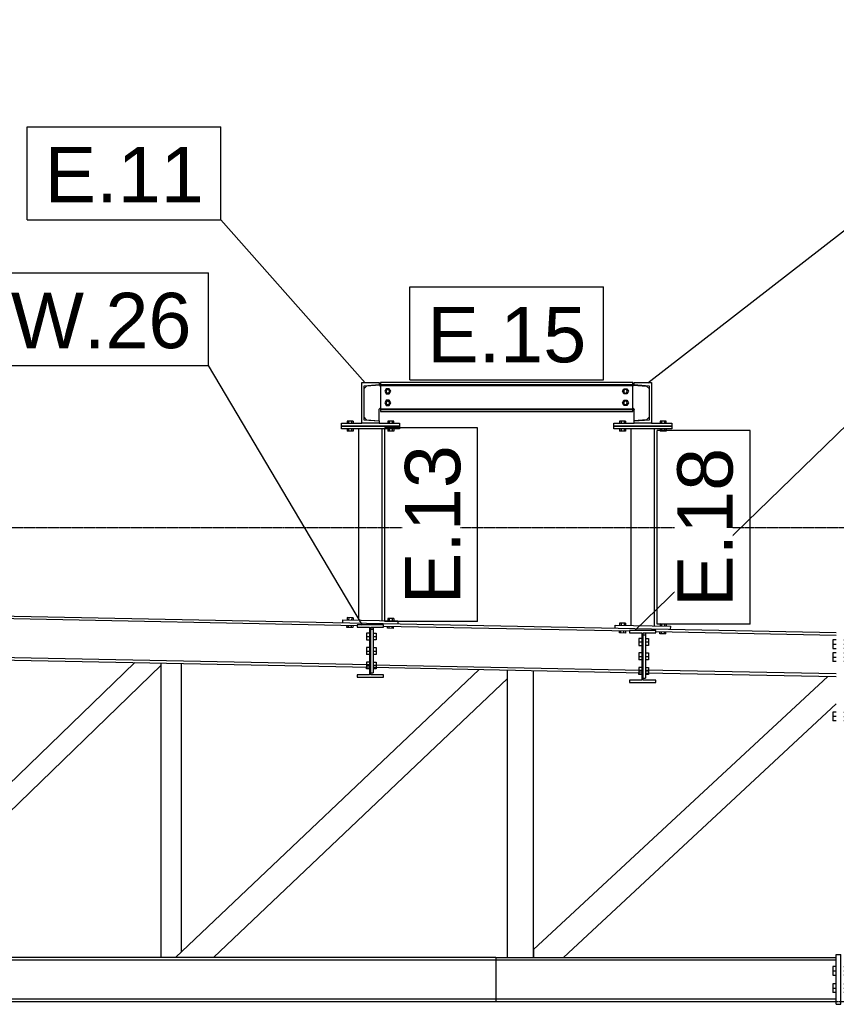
# Model space of a CAD drawing. Header units: millimetres. Extents: x 0 to 42000, y 0 to 29700.
# Tile 9 of 29: x 16689 to 19507, y 10907 to 14304. Entities that reach past the tile are written whole.
import ezdxf

# ---------------------------------------------------------------- set-up
doc = ezdxf.new("R2010")
doc.units = ezdxf.units.MM
doc.linetypes.add('DXK_LINE_DOT3', pattern=[5.9187, 2.979, -0.9799, 0.9799, -0.9799])
for name, color, linetype in [('TS_INNE_OBIEKTY', 7, 'Continuous'), ('TS_LINIE_WIDOCZNE', 7, 'Continuous'), ('TS_OPISY', 7, 'Continuous'), ('TS_OPISY_LINIE', 7, 'Continuous'), ('TS_OPISY_RAMKA', 7, 'Continuous'), ('TS_WYPELNIENIE', 7, 'Continuous')]:
    doc.layers.add(name, color=color, linetype=linetype)
doc.styles.add('Arial', font='ARIAL.TTF', dxfattribs={"height": 0.2})

# ---------------------------------------------------------------- blocks, each defined once
blk = doc.blocks.new('Part-293068075-1342 - 1320')
at = {"layer": 'TS_LINIE_WIDOCZNE', "color": 1, "linetype": 'Continuous'}
for p, q in [((6398.5, 11059.5), (18332.1, 11059.5)), ((18332.1, 11068.5), (6402.7, 11068.5)), ((18332.1, 11068.5), (18332.1, 10916.5)), ((6332.1, 10916.5), (18332.1, 10916.5)), ((6336.3, 10925.5), (18332.1, 10925.5))]:
    blk.add_line(p, q, dxfattribs=at)
blk = doc.blocks.new('Part-293068075-1722 - 1320')
at = {"layer": 'TS_LINIE_WIDOCZNE', "color": 1, "linetype": 'Continuous'}
for p, q in [((19507.2, 10906.5), (19507.2, 11078.5)), ((19507.2, 11078.5), (19523.2, 11078.5)), ((19523.2, 10906.5), (19523.2, 11078.5)), ((19507.2, 10906.5), (19523.2, 10906.5))]:
    blk.add_line(p, q, dxfattribs=at)
blk = doc.blocks.new('Bolt-293068075-1573 - 1320')
at = {"layer": 'TS_INNE_OBIEKTY', "color": 1, "linetype": 'Continuous'}
for p, q in [((18825.8, 12044.7), (18825.8, 12050.9)), ((18835.8, 12044.7), (18825.8, 12044.7)), ((18859.1, 12044.7), (18849.1, 12044.7)), ((18859.1, 12050.2), (18859.1, 12044.7))]:
    blk.add_line(p, q, dxfattribs=at)
blk = doc.blocks.new('Bolt-293068075-1577 - 1320')
at = {"layer": 'TS_INNE_OBIEKTY', "color": 1, "linetype": 'Continuous'}
for p, q in [((17886.2, 12063.5), (17886.2, 12069.7)), ((17896.2, 12063.5), (17886.2, 12063.5)), ((17919.5, 12063.5), (17909.5, 12063.5)), ((17919.5, 12069), (17919.5, 12063.5))]:
    blk.add_line(p, q, dxfattribs=at)
blk = doc.blocks.new('Part-293068075-1581 - 1320')
at = {"layer": 'TS_LINIE_WIDOCZNE', "color": 1, "linetype": 'Continuous'}
for p, q in [((18849.1, 12186.7), (18841.1, 12186.7)), ((18841.1, 12181.7), (18849.1, 12181.7)), ((18849.1, 12188.7), (18849.1, 12031.7)), ((18841.1, 12031.7), (18849.1, 12031.7))]:
    blk.add_line(p, q, dxfattribs=at)
blk = doc.blocks.new('Part-293068075-1402 - 1320')
at = {"layer": 'TS_LINIE_WIDOCZNE', "color": 1, "linetype": 'Continuous'}
for p, q in [((14802.4, 12283.5), (19507.2, 12189.3)), ((14802.4, 12283.5), (14802.4, 12267)), ((14802.4, 12274.5), (17853.4, 12213.4)), ((17944.4, 12211.6), (18793, 12194.6)), ((14802.4, 12167), (14802.4, 12131.5)), ((18884, 12192.7), (19507.2, 12180.3)), ((14802.4, 12140.5), (17896.2, 12078.5)), ((14802.4, 12131.5), (17896.2, 12069.5)), ((17909.5, 12078.2), (18835.8, 12059.7)), ((17909.5, 12069.2), (18835.8, 12050.7)), ((19507.2, 12046.2), (18849.1, 12059.4)), ((18849.1, 12050.4), (19507.2, 12037.2))]:
    blk.add_line(p, q, dxfattribs=at)
blk = doc.blocks.new('Part-293068075-1427 - 1320')
at = {"layer": 'TS_LINIE_WIDOCZNE', "color": 1, "linetype": 'Continuous'}
for p, q in [((17177.4, 11068.5), (17177.4, 12083.9)), ((17247.4, 11087.7), (17247.4, 12082.5))]:
    blk.add_line(p, q, dxfattribs=at)
blk = doc.blocks.new('Part-293068075-1430 - 1320')
at = {"layer": 'TS_LINIE_WIDOCZNE', "color": 1, "linetype": 'Continuous'}
for p, q in [((18372.4, 11068.5), (18372.4, 12060)), ((18462.4, 11068.5), (18462.4, 12058.2))]:
    blk.add_line(p, q, dxfattribs=at)
blk = doc.blocks.new('Bolt-293068075-1585 - 1320')
at = {"layer": 'TS_INNE_OBIEKTY', "color": 1, "linetype": 'Continuous'}
for p, q in [((17886.2, 12187.5), (17886.2, 12163.5)), ((17896.2, 12187.5), (17886.2, 12187.5)), ((17886.2, 12175.5), (17896.2, 12175.5)), ((17886.2, 12163.5), (17896.2, 12163.5)), ((17909.5, 12187.5), (17919.5, 12187.5)), ((17909.5, 12175.5), (17919.5, 12175.5)), ((17919.5, 12163.5), (17909.5, 12163.5)), ((17919.5, 12187.5), (17919.5, 12163.5)), ((17886.2, 12137.5), (17886.2, 12113.5)), ((17896.2, 12137.5), (17886.2, 12137.5)), ((17909.5, 12137.5), (17919.5, 12137.5)), ((17919.5, 12137.5), (17919.5, 12113.5)), ((17886.2, 12125.5), (17896.2, 12125.5)), ((17896.2, 12113.5), (17886.2, 12113.5)), ((17909.5, 12125.5), (17919.5, 12125.5)), ((17919.5, 12113.5), (17909.5, 12113.5)), ((17886.2, 12087.5), (17886.2, 12063.5)), ((17896.2, 12087.5), (17886.2, 12087.5)), ((17886.2, 12075.5), (17896.2, 12075.5)), ((17896.2, 12063.5), (17886.2, 12063.5)), ((17909.5, 12087.5), (17919.5, 12087.5)), ((17909.5, 12075.5), (17919.5, 12075.5)), ((17919.5, 12063.5), (17909.5, 12063.5)), ((17919.5, 12087.5), (17919.5, 12063.5))]:
    blk.add_line(p, q, dxfattribs=at)
blk = doc.blocks.new('Part-293068075-1455 - 1320')
at = {"layer": 'TS_LINIE_WIDOCZNE', "color": 1, "linetype": 'Continuous'}
for p, q in [((17086.2, 12085.7), (16042.4, 11075.1)), ((16136.2, 11068.5), (17177.4, 12076.6)), ((17177.4, 12076.6), (17177.4, 12083.9)), ((16042.4, 11075.1), (16042.4, 11068.5))]:
    blk.add_line(p, q, dxfattribs=at)
blk = doc.blocks.new('Part-293068075-1458 - 1320')
at = {"layer": 'TS_LINIE_WIDOCZNE', "color": 1, "linetype": 'Continuous'}
for p, q in [((17227.1, 11068.5), (18274.8, 12061.9)), ((18372.4, 12030.4), (18372.4, 12060)), ((17357.9, 11068.5), (18372.4, 12030.4))]:
    blk.add_line(p, q, dxfattribs=at)
blk = doc.blocks.new('Part-293068075-1461 - 1320')
at = {"layer": 'TS_LINIE_WIDOCZNE', "color": 1, "linetype": 'Continuous'}
for p, q in [((19477.5, 12037.8), (18462.4, 11095.7)), ((18565.4, 11068.5), (19507.2, 11942.7)), ((18462.4, 11095.7), (18462.4, 11068.5))]:
    blk.add_line(p, q, dxfattribs=at)
blk = doc.blocks.new('Part-293068075-1579 - 1320')
at = {"layer": 'TS_WYPELNIENIE', "linetype": 'Continuous'}
h = blk.add_hatch(dxfattribs=at)
h.set_pattern_fill('', color=256, scale=70, style=0, pattern_type=0)
h.set_pattern_definition([(45, (17853.35, 12215.5), (-157.15, 157.15), [])])
h.paths.add_polyline_path([(17944.4, 12215.5), (17853.4, 12215.5), (17853.4, 12207.5), (17896.2, 12207.5), (17896.2, 12043.5), (17853.4, 12043.5), (17853.4, 12035.5), (17944.4, 12035.5), (17944.4, 12043.5), (17901.5, 12043.5), (17901.5, 12207.5), (17944.4, 12207.5)])
at = {"layer": 'TS_INNE_OBIEKTY', "color": 1, "linetype": 'Continuous'}
for p, q in [((17944.4, 12215.5), (17853.4, 12215.5)), ((17853.4, 12215.5), (17853.4, 12207.5)), ((17853.4, 12207.5), (17896.2, 12207.5)), ((17896.2, 12207.5), (17896.2, 12043.5)), ((17901.5, 12043.5), (17901.5, 12207.5)), ((17901.5, 12207.5), (17944.4, 12207.5)), ((17944.4, 12207.5), (17944.4, 12215.5)), ((17896.2, 12043.5), (17853.4, 12043.5)), ((17853.4, 12043.5), (17853.4, 12035.5)), ((17853.4, 12035.5), (17944.4, 12035.5)), ((17944.4, 12043.5), (17901.5, 12043.5)), ((17944.4, 12035.5), (17944.4, 12043.5))]:
    blk.add_line(p, q, dxfattribs=at)
blk = doc.blocks.new('Part-293068075-1463 - 1320')
at = {"layer": 'TS_LINIE_WIDOCZNE', "color": 1, "linetype": 'Continuous'}
for p, q in [((18332.1, 11068.5), (18332.1, 10916.5)), ((18332.1, 11068.5), (19507.2, 11068.5)), ((18332.1, 11059.5), (19507.2, 11059.5)), ((18332.1, 10925.5), (19507.2, 10925.5)), ((18332.1, 10916.5), (19507.2, 10916.5))]:
    blk.add_line(p, q, dxfattribs=at)
blk = doc.blocks.new('Bolt-293068075-2050 - 1320')
at = {"layer": 'TS_INNE_OBIEKTY', "color": 1, "linetype": 'Continuous'}
for p, q in [((18759.3, 12221.7), (18759.2, 12214.2)), ((18780.1, 12221.3), (18759.3, 12221.7)), ((18764.5, 12221.6), (18764.4, 12214.1)), ((18774.9, 12221.4), (18774.8, 12213.9)), ((18780.1, 12221.3), (18779.9, 12213.8)), ((18899.3, 12218.9), (18899.1, 12211.4)), ((18920.1, 12218.5), (18899.3, 12218.9)), ((18904.5, 12218.8), (18904.3, 12211.3)), ((18914.9, 12218.6), (18914.7, 12211.1)), ((18920.1, 12218.5), (18919.9, 12211)), ((18758.6, 12187.8), (18758.8, 12195.2)), ((18779.4, 12187.3), (18758.6, 12187.8)), ((18763.8, 12187.6), (18764, 12195.1)), ((18774.2, 12187.4), (18774.4, 12194.9)), ((18779.6, 12194.8), (18779.4, 12187.3)), ((18898.6, 12184.9), (18898.8, 12192.4)), ((18919.4, 12184.5), (18898.6, 12184.9)), ((18903.8, 12184.8), (18904, 12192.3)), ((18914.2, 12184.6), (18914.3, 12192.1)), ((18919.4, 12184.5), (18919.5, 12192))]:
    blk.add_line(p, q, dxfattribs=at)
blk = doc.blocks.new('Part-293068075-1578 - 1320')
at = {"layer": 'TS_WYPELNIENIE', "linetype": 'Continuous'}
h = blk.add_hatch(dxfattribs=at)
h.set_pattern_fill('', color=256, scale=70, style=0, pattern_type=0)
h.set_pattern_definition([(45, (18792.97, 12196.7), (-157.15, 157.15), [])])
h.paths.add_polyline_path([(18884, 12196.7), (18793, 12196.7), (18793, 12188.7), (18835.8, 12188.7), (18835.8, 12024.7), (18793, 12024.7), (18793, 12016.7), (18884, 12016.7), (18884, 12024.7), (18841.1, 12024.7), (18841.1, 12188.7), (18884, 12188.7)])
at = {"layer": 'TS_INNE_OBIEKTY', "color": 1, "linetype": 'Continuous'}
for p, q in [((18884, 12196.7), (18793, 12196.7)), ((18793, 12196.7), (18793, 12188.7)), ((18884, 12188.7), (18884, 12196.7)), ((18793, 12188.7), (18835.8, 12188.7)), ((18835.8, 12188.7), (18835.8, 12024.7)), ((18841.1, 12024.7), (18841.1, 12188.7)), ((18841.1, 12188.7), (18884, 12188.7)), ((18835.8, 12024.7), (18793, 12024.7)), ((18793, 12024.7), (18793, 12016.7)), ((18793, 12016.7), (18884, 12016.7)), ((18884, 12024.7), (18841.1, 12024.7)), ((18884, 12016.7), (18884, 12024.7))]:
    blk.add_line(p, q, dxfattribs=at)
blk = doc.blocks.new('Bolt-293068075-1582 - 1320')
at = {"layer": 'TS_INNE_OBIEKTY', "color": 1, "linetype": 'Continuous'}
for p, q in [((18825.8, 12168.7), (18825.8, 12144.7)), ((18835.8, 12168.7), (18825.8, 12168.7)), ((18849.1, 12168.7), (18859.1, 12168.7)), ((18859.1, 12168.7), (18859.1, 12144.7)), ((18825.8, 12156.7), (18835.8, 12156.7)), ((18825.8, 12144.7), (18835.8, 12144.7)), ((18849.1, 12156.7), (18859.1, 12156.7)), ((18859.1, 12144.7), (18849.1, 12144.7)), ((18825.8, 12118.7), (18825.8, 12094.7)), ((18835.8, 12118.7), (18825.8, 12118.7)), ((18825.8, 12106.7), (18835.8, 12106.7)), ((18835.8, 12094.7), (18825.8, 12094.7)), ((18849.1, 12118.7), (18859.1, 12118.7)), ((18849.1, 12106.7), (18859.1, 12106.7)), ((18859.1, 12094.7), (18849.1, 12094.7)), ((18859.1, 12118.7), (18859.1, 12094.7)), ((18825.8, 12068.7), (18825.8, 12044.7)), ((18835.8, 12068.7), (18825.8, 12068.7)), ((18849.1, 12068.7), (18859.1, 12068.7)), ((18859.1, 12068.7), (18859.1, 12044.7)), ((18825.8, 12056.7), (18835.8, 12056.7)), ((18835.8, 12044.7), (18825.8, 12044.7)), ((18849.1, 12056.7), (18859.1, 12056.7)), ((18859.1, 12044.7), (18849.1, 12044.7))]:
    blk.add_line(p, q, dxfattribs=at)
blk = doc.blocks.new('Part-293068075-1584 - 1320')
at = {"layer": 'TS_LINIE_WIDOCZNE', "color": 1, "linetype": 'Continuous'}
for p, q in [((17909.5, 12205.5), (17901.5, 12205.5)), ((17901.5, 12200.5), (17909.5, 12200.5)), ((17909.5, 12207.5), (17909.5, 12050.5)), ((17901.5, 12050.5), (17909.5, 12050.5))]:
    blk.add_line(p, q, dxfattribs=at)
blk = doc.blocks.new('Bolt-293068075-1698 - 1320')
at = {"layer": 'TS_INNE_OBIEKTY', "color": 1, "linetype": 'Continuous'}
for p, q in [((19494.7, 12164.3), (19494.7, 12134.3)), ((19507.2, 12164.3), (19494.7, 12164.3)), ((19532.7, 12164.3), (19545.2, 12164.3)), ((19545.2, 12164.3), (19545.2, 12134.3)), ((19494.7, 12149.3), (19507.2, 12149.3)), ((19494.7, 12134.3), (19507.2, 12134.3)), ((19532.7, 12149.3), (19545.2, 12149.3)), ((19545.2, 12134.3), (19532.7, 12134.3)), ((19494.7, 12119.3), (19494.7, 12089.3)), ((19507.2, 12119.3), (19494.7, 12119.3)), ((19494.7, 12104.3), (19507.2, 12104.3)), ((19532.7, 12119.3), (19545.2, 12119.3)), ((19532.7, 12104.3), (19545.2, 12104.3)), ((19545.2, 12119.3), (19545.2, 12089.3)), ((19507.2, 12089.3), (19494.7, 12089.3)), ((19545.2, 12089.3), (19532.7, 12089.3)), ((19494.7, 11914.3), (19494.7, 11884.3)), ((19507.2, 11914.3), (19494.7, 11914.3)), ((19507.2, 11899.3), (19494.7, 11899.3)), ((19532.7, 11914.3), (19545.2, 11914.3)), ((19532.7, 11899.3), (19545.2, 11899.3)), ((19545.2, 11914.3), (19545.2, 11884.3)), ((19507.2, 11884.3), (19494.7, 11884.3)), ((19545.2, 11884.3), (19532.7, 11884.3))]:
    blk.add_line(p, q, dxfattribs=at)
blk = doc.blocks.new('GridLine-293068075-2311 - 1320')
at = {"layer": 'TS_INNE_OBIEKTY', "color": 4, "linetype": 'DXK_LINE_DOT3'}
blk.add_line((2766.4, 10916.5), (28590.7, 10916.5), dxfattribs=at)
blk = doc.blocks.new('Bolt-293068075-1725 - 1320')
at = {"layer": 'TS_INNE_OBIEKTY', "color": 1, "linetype": 'Continuous'}
for p, q in [((19494.7, 11037.5), (19494.7, 11007.5)), ((19507.2, 11037.5), (19494.7, 11037.5)), ((19494.7, 11022.5), (19507.2, 11022.5)), ((19494.7, 11007.5), (19507.2, 11007.5)), ((19532.7, 11037.5), (19545.2, 11037.5)), ((19532.7, 11022.5), (19545.2, 11022.5)), ((19545.2, 11007.5), (19532.7, 11007.5)), ((19545.2, 11037.5), (19545.2, 11007.5)), ((19494.7, 10977.5), (19494.7, 10947.5)), ((19507.2, 10977.5), (19494.7, 10977.5)), ((19532.7, 10977.5), (19545.2, 10977.5)), ((19545.2, 10977.5), (19545.2, 10947.5)), ((19494.7, 10962.5), (19507.2, 10962.5)), ((19507.2, 10947.5), (19494.7, 10947.5)), ((19532.7, 10962.5), (19545.2, 10962.5)), ((19545.2, 10947.5), (19532.7, 10947.5))]:
    blk.add_line(p, q, dxfattribs=at)
blk = doc.blocks.new('Part-293068075-2001 - 1320')
at = {"layer": 'TS_WYPELNIENIE', "linetype": 'Continuous'}
h = blk.add_hatch(dxfattribs=at)
h.set_pattern_fill('', color=256, scale=70, style=0, pattern_type=0)
h.set_pattern_definition([(45, (17869.54, 13051.52), (-157.15, 157.15), [])])
h.paths.add_polyline_path([(17929.5, 13051.5), (17869.5, 13051.5), (17869.5, 12911.5), (17929.5, 12911.5), (17929.5, 12919.1), (17876.5, 12923.4), (17876.5, 13039.7), (17929.5, 13043.9)])
at = {"layer": 'TS_INNE_OBIEKTY', "color": 1, "linetype": 'Continuous'}
for p, q in [((17869.5, 13051.5), (17929.5, 13051.5)), ((17869.5, 12911.5), (17869.5, 13051.5)), ((17929.5, 13051.5), (17929.5, 13043.9)), ((17929.5, 13043.9), (17876.5, 13039.7)), ((17876.5, 13039.7), (17876.5, 12923.4)), ((17929.5, 12911.5), (17869.5, 12911.5)), ((17876.5, 12923.4), (17929.5, 12919.1)), ((17929.5, 12919.1), (17929.5, 12911.5))]:
    blk.add_line(p, q, dxfattribs=at)
blk = doc.blocks.new('Part-293068075-2002 - 1320')
at = {"layer": 'TS_WYPELNIENIE', "linetype": 'Continuous'}
h = blk.add_hatch(dxfattribs=at)
h.set_pattern_fill('', color=256, scale=70, style=0, pattern_type=0)
h.set_pattern_definition([(45, (18809.54, 13051.52), (-157.15, 157.15), [])])
h.paths.add_polyline_path([(18869.5, 13051.5), (18809.5, 13051.5), (18809.5, 13043.9), (18862.5, 13039.7), (18862.5, 12923.4), (18809.5, 12919.1), (18809.5, 12911.5), (18869.5, 12911.5)])
at = {"layer": 'TS_INNE_OBIEKTY', "color": 1, "linetype": 'Continuous'}
for p, q in [((18809.5, 13051.5), (18869.5, 13051.5)), ((18809.5, 13043.9), (18809.5, 13051.5)), ((18869.5, 13051.5), (18869.5, 12911.5)), ((18862.5, 13039.7), (18809.5, 13043.9)), ((18862.5, 12923.4), (18862.5, 13039.7)), ((18809.5, 12919.1), (18862.5, 12923.4)), ((18809.5, 12911.5), (18809.5, 12919.1)), ((18869.5, 12911.5), (18809.5, 12911.5))]:
    blk.add_line(p, q, dxfattribs=at)
blk = doc.blocks.new('Part-293068075-2003 - 1320')
at = {"layer": 'TS_LINIE_WIDOCZNE', "color": 1, "linetype": 'Continuous'}
for p, q in [((18804.5, 13051.5), (17934.5, 13051.5)), ((17934.5, 13051.5), (17934.5, 12951.5)), ((18804.5, 12951.5), (18804.5, 13051.5)), ((17934.5, 13045), (18804.5, 13045)), ((17934.5, 13041.5), (18804.5, 13041.5)), ((17934.5, 12961.5), (18804.5, 12961.5)), ((18804.5, 12958), (17934.5, 12958)), ((17934.5, 12951.5), (18804.5, 12951.5))]:
    blk.add_line(p, q, dxfattribs=at)
blk = doc.blocks.new('Part-293068075-2004 - 1320')
at = {"layer": 'TS_LINIE_WIDOCZNE', "color": 1, "linetype": 'Continuous'}
for p, q in [((17859.5, 12232.3), (17859.5, 12891.5)), ((17939.5, 12230.7), (17939.5, 12891.5))]:
    blk.add_line(p, q, dxfattribs=at)
blk = doc.blocks.new('Part-293068075-2005 - 1320')
at = {"layer": 'TS_LINIE_WIDOCZNE', "color": 1, "linetype": 'Continuous'}
for p, q in [((18799.5, 12213.4), (18799.5, 12891.5)), ((18879.5, 12211.8), (18879.5, 12891.5))]:
    blk.add_line(p, q, dxfattribs=at)
blk = doc.blocks.new('Part-293068075-2028 - 1320')
at = {"layer": 'TS_LINIE_WIDOCZNE', "color": 1, "linetype": 'Continuous'}
for p, q in [((17886.5, 13039.5), (17876.5, 13029.5)), ((17931.5, 13042.7), (17886.5, 13039.5)), ((17934.5, 13039.5), (17931.5, 13042.7)), ((17929.5, 12958.5), (17929.8, 12960.1)), ((17929.5, 12920.1), (17929.5, 12958.5)), ((17929.8, 12960.1), (17930.5, 12961.5)), ((17930.5, 12961.5), (17931.6, 12962.6)), ((17931.6, 12962.6), (17933, 12963.3)), ((17933, 12963.3), (17934.5, 12963.5)), ((17876.5, 12933.6), (17886.5, 12923.6)), ((17886.5, 12923.6), (17929.5, 12920.1))]:
    blk.add_line(p, q, dxfattribs=at)
blk = doc.blocks.new('Bolt-293068075-2029 - 1320')
at = {"layer": 'TS_INNE_OBIEKTY', "color": 1, "linetype": 'Continuous'}
for p, q in [((17954.3, 13030.5), (17949.2, 13021.5)), ((17949.2, 13021.5), (17954.3, 13012.5)), ((17964.7, 13030.5), (17954.3, 13030.5)), ((17954.3, 13012.5), (17964.7, 13012.5)), ((17969.9, 13021.5), (17964.7, 13030.5)), ((17964.7, 13012.5), (17969.9, 13021.5)), ((17954.3, 12990.5), (17949.2, 12981.5)), ((17949.2, 12981.5), (17954.3, 12972.5)), ((17964.7, 12990.5), (17954.3, 12990.5)), ((17969.9, 12981.5), (17964.7, 12990.5)), ((17964.7, 12972.5), (17969.9, 12981.5)), ((17954.3, 12972.5), (17964.7, 12972.5))]:
    blk.add_line(p, q, dxfattribs=at)
for centre, radius, start, end in [((17959.5, 13021.5), 7, 108, 288), ((17959.5, 13021.5), 6, 0, 180), ((17959.5, 13021.5), 6, 180, 0), ((17959.5, 13021.5), 7, 288, 108), ((17959.5, 12981.5), 7, 108, 288), ((17959.5, 12981.5), 6, 0, 180), ((17959.5, 12981.5), 6, 180, 0), ((17959.5, 12981.5), 7, 288, 108)]:
    blk.add_arc(centre, radius, start, end, dxfattribs=at)
blk = doc.blocks.new('Part-293068075-2031 - 1320')
at = {"layer": 'TS_LINIE_WIDOCZNE', "color": 1, "linetype": 'Continuous'}
for p, q in [((17799.5, 12901.5), (17799.5, 12911.5)), ((17799.5, 12911.5), (17869.5, 12911.5)), ((17929.5, 12911.5), (17999.5, 12911.5)), ((17999.5, 12911.5), (17999.5, 12901.5)), ((17999.5, 12901.5), (17799.5, 12901.5))]:
    blk.add_line(p, q, dxfattribs=at)
blk = doc.blocks.new('Part-293068075-2032 - 1320')
at = {"layer": 'TS_LINIE_WIDOCZNE', "color": 1, "linetype": 'Continuous'}
for p, q in [((17799.5, 12891.5), (17799.5, 12901.5)), ((17799.5, 12901.5), (17999.5, 12901.5)), ((17999.5, 12891.5), (17799.5, 12891.5)), ((17999.5, 12901.5), (17999.5, 12891.5))]:
    blk.add_line(p, q, dxfattribs=at)
blk = doc.blocks.new('Bolt-293068075-2033 - 1320')
at = {"layer": 'TS_INNE_OBIEKTY', "color": 1, "linetype": 'Continuous'}
for p, q in [((17839.9, 12919), (17819.1, 12919)), ((17819.1, 12919), (17819.1, 12911.5)), ((17824.3, 12919), (17824.3, 12911.5)), ((17834.7, 12919), (17834.7, 12911.5)), ((17839.9, 12919), (17839.9, 12911.5)), ((17979.9, 12919), (17959.1, 12919)), ((17959.1, 12919), (17959.1, 12911.5)), ((17964.3, 12919), (17964.3, 12911.5)), ((17974.7, 12919), (17974.7, 12911.5)), ((17979.9, 12911.5), (17979.9, 12919)), ((17819.1, 12891.5), (17819.1, 12884)), ((17839.9, 12884), (17819.1, 12884)), ((17824.3, 12891.5), (17824.3, 12884)), ((17834.7, 12891.5), (17834.7, 12884)), ((17839.9, 12891.5), (17839.9, 12884)), ((17959.1, 12891.5), (17959.1, 12884)), ((17979.9, 12884), (17959.1, 12884)), ((17964.3, 12891.5), (17964.3, 12884)), ((17974.7, 12891.5), (17974.7, 12884)), ((17979.9, 12891.5), (17979.9, 12884))]:
    blk.add_line(p, q, dxfattribs=at)
blk = doc.blocks.new('Part-293068075-2035 - 1320')
at = {"layer": 'TS_LINIE_WIDOCZNE', "color": 1, "linetype": 'Continuous'}
for p, q in [((18804.5, 13039.5), (18807.6, 13042.7)), ((18807.6, 13042.7), (18852.5, 13039.5)), ((18852.5, 13039.5), (18862.5, 13029.5)), ((18804.5, 12963.5), (18806.1, 12963.3)), ((18806.1, 12963.3), (18807.5, 12962.6)), ((18807.5, 12962.6), (18808.6, 12961.5)), ((18808.6, 12961.5), (18809.3, 12960.1)), ((18809.3, 12960.1), (18809.5, 12958.5)), ((18809.5, 12920.1), (18809.5, 12958.5)), ((18852.5, 12923.6), (18809.5, 12920.1)), ((18862.5, 12933.6), (18852.5, 12923.6))]:
    blk.add_line(p, q, dxfattribs=at)
blk = doc.blocks.new('Bolt-293068075-2036 - 1320')
at = {"layer": 'TS_INNE_OBIEKTY', "color": 1, "linetype": 'Continuous'}
for p, q in [((18769.2, 13021.5), (18774.3, 13030.5)), ((18774.3, 13012.5), (18769.2, 13021.5)), ((18774.3, 13030.5), (18784.7, 13030.5)), ((18784.7, 13012.5), (18774.3, 13012.5)), ((18784.7, 13030.5), (18789.9, 13021.5)), ((18789.9, 13021.5), (18784.7, 13012.5)), ((18769.2, 12981.5), (18774.3, 12990.5)), ((18774.3, 12972.5), (18769.2, 12981.5)), ((18774.3, 12990.5), (18784.7, 12990.5)), ((18784.7, 12990.5), (18789.9, 12981.5)), ((18789.9, 12981.5), (18784.7, 12972.5)), ((18784.7, 12972.5), (18774.3, 12972.5))]:
    blk.add_line(p, q, dxfattribs=at)
for centre, radius, start, end in [((18779.5, 13021.5), 7, 90, 270), ((18779.5, 13021.5), 6, 30, 210), ((18779.5, 13021.5), 6, 210, 30), ((18779.5, 13021.5), 7, 270, 90), ((18779.5, 12981.5), 7, 90, 270), ((18779.5, 12981.5), 6, 30, 210), ((18779.5, 12981.5), 6, 210, 30), ((18779.5, 12981.5), 7, 270, 90)]:
    blk.add_arc(centre, radius, start, end, dxfattribs=at)
blk = doc.blocks.new('Part-293068075-2038 - 1320')
at = {"layer": 'TS_LINIE_WIDOCZNE', "color": 1, "linetype": 'Continuous'}
for p, q in [((18739.5, 12901.5), (18739.5, 12911.5)), ((18739.5, 12911.5), (18809.5, 12911.5)), ((18869.5, 12911.5), (18939.5, 12911.5)), ((18939.5, 12911.5), (18939.5, 12901.5)), ((18939.5, 12901.5), (18739.5, 12901.5))]:
    blk.add_line(p, q, dxfattribs=at)
blk = doc.blocks.new('Part-293068075-2039 - 1320')
at = {"layer": 'TS_LINIE_WIDOCZNE', "color": 1, "linetype": 'Continuous'}
for p, q in [((18739.5, 12891.5), (18739.5, 12901.5)), ((18739.5, 12901.5), (18939.5, 12901.5)), ((18939.5, 12891.5), (18739.5, 12891.5)), ((18939.5, 12901.5), (18939.5, 12891.5))]:
    blk.add_line(p, q, dxfattribs=at)
blk = doc.blocks.new('Bolt-293068075-2040 - 1320')
at = {"layer": 'TS_INNE_OBIEKTY', "color": 1, "linetype": 'Continuous'}
for p, q in [((18779.9, 12919), (18759.1, 12919)), ((18759.1, 12919), (18759.1, 12911.5)), ((18764.3, 12919), (18764.3, 12911.5)), ((18774.7, 12919), (18774.7, 12911.5)), ((18779.9, 12919), (18779.9, 12911.5)), ((18919.9, 12919), (18899.1, 12919)), ((18899.1, 12919), (18899.1, 12911.5)), ((18904.3, 12919), (18904.3, 12911.5)), ((18914.7, 12919), (18914.7, 12911.5)), ((18919.9, 12911.5), (18919.9, 12919)), ((18759.1, 12891.5), (18759.1, 12884)), ((18779.9, 12884), (18759.1, 12884)), ((18764.3, 12891.5), (18764.3, 12884)), ((18774.7, 12891.5), (18774.7, 12884)), ((18779.9, 12891.5), (18779.9, 12884)), ((18899.1, 12891.5), (18899.1, 12884)), ((18919.9, 12884), (18899.1, 12884)), ((18904.3, 12891.5), (18904.3, 12884)), ((18914.7, 12891.5), (18914.7, 12884)), ((18919.9, 12891.5), (18919.9, 12884))]:
    blk.add_line(p, q, dxfattribs=at)
blk = doc.blocks.new('Part-293068075-2042 - 1320')
at = {"layer": 'TS_LINIE_WIDOCZNE', "color": 1, "linetype": 'Continuous'}
for p, q in [((17804.4, 12223.4), (17804.6, 12233.4)), ((17804.6, 12233.4), (17994.5, 12229.6)), ((17994.5, 12229.6), (17994.3, 12219.6))]:
    blk.add_line(p, q, dxfattribs=at)
blk = doc.blocks.new('Bolt-293068075-2045 - 1320')
at = {"layer": 'TS_INNE_OBIEKTY', "color": 1, "linetype": 'Continuous'}
for p, q in [((17819.3, 12240.6), (17819.2, 12233.1)), ((17840.1, 12240.2), (17819.3, 12240.6)), ((17824.5, 12240.5), (17824.4, 12233)), ((17834.9, 12240.3), (17834.8, 12232.8)), ((17840.1, 12240.2), (17839.9, 12232.7)), ((17959.3, 12237.8), (17959.1, 12230.3)), ((17980.1, 12237.4), (17959.3, 12237.8)), ((17964.5, 12237.7), (17964.3, 12230.2)), ((17974.9, 12237.5), (17974.7, 12230)), ((17980.1, 12237.4), (17979.9, 12229.9)), ((17818.6, 12206.6), (17818.8, 12214.1)), ((17839.4, 12206.2), (17818.6, 12206.6)), ((17823.8, 12206.5), (17824, 12214)), ((17834.2, 12206.3), (17834.4, 12213.8)), ((17839.6, 12213.7), (17839.4, 12206.2)), ((17958.6, 12203.8), (17958.8, 12211.3)), ((17979.4, 12203.4), (17958.6, 12203.8)), ((17963.8, 12203.7), (17964, 12211.2)), ((17974.2, 12203.5), (17974.3, 12211)), ((17979.4, 12203.4), (17979.5, 12210.9))]:
    blk.add_line(p, q, dxfattribs=at)
blk = doc.blocks.new('Part-293068075-2047 - 1320')
at = {"layer": 'TS_LINIE_WIDOCZNE', "color": 1, "linetype": 'Continuous'}
for p, q in [((18744.4, 12204.5), (18744.6, 12214.5)), ((18744.6, 12214.5), (18934.5, 12210.7)), ((18934.5, 12210.7), (18934.3, 12200.7))]:
    blk.add_line(p, q, dxfattribs=at)
blk = doc.blocks.new('GridLine-293068075-2312 - 1320')
at = {"layer": 'TS_INNE_OBIEKTY', "color": 4, "linetype": 'DXK_LINE_DOT3'}
blk.add_line((2766.4, 12551.5), (28590.7, 12551.5), dxfattribs=at)
blk = doc.blocks.new('Mark-293068075-2698 - 1320')
at = {"layer": 'TS_OPISY_LINIE', "linetype": 'Continuous'}
blk.add_line((17881.8, 13051), (17383.3, 13613.7), dxfattribs=at)
at = {"layer": 'TS_OPISY_RAMKA', "linetype": 'Continuous'}
for p, q in [((16715.1, 13933.7), (17383.3, 13933.7)), ((16715.1, 13613.7), (16715.1, 13933.7)), ((17383.3, 13613.7), (17383.3, 13933.7)), ((16715.1, 13613.7), (17383.3, 13613.7))]:
    blk.add_line(p, q, dxfattribs=at)
blk.add_wipeout([(17323.3, 13673.7), (17323.3, 13873.7), (16775.1, 13873.7), (16775.1, 13673.7)]).dxf.layer = 'TS_OPISY_LINIE'
blk.add_wipeout([(17323.3, 13673.7), (17323.3, 13873.7), (16775.1, 13873.7), (16775.1, 13673.7)]).dxf.layer = 'TS_OPISY_LINIE'
at = {"layer": 'TS_OPISY', "style": 'Arial'}
blk.add_text('E.11', height=191.02, dxfattribs=at).set_placement((16775.1, 13673.7))
blk = doc.blocks.new('Mark-293068075-2701 - 1320')
at = {"layer": 'TS_OPISY_RAMKA', "linetype": 'Continuous'}
for p, q in [((17949.5, 12227), (17949.5, 12895.2)), ((18269.5, 12895.2), (17949.5, 12895.2)), ((18269.5, 12227), (18269.5, 12895.2)), ((18269.5, 12227), (17949.5, 12227))]:
    blk.add_line(p, q, dxfattribs=at)
blk.add_wipeout([(18209.5, 12835.2), (18009.5, 12835.2), (18009.5, 12287), (18209.5, 12287)]).dxf.layer = 'TS_OPISY_LINIE'
blk.add_wipeout([(18209.5, 12835.2), (18009.5, 12835.2), (18009.5, 12287), (18209.5, 12287)]).dxf.layer = 'TS_OPISY_LINIE'
at = {"layer": 'TS_OPISY', "style": 'Arial'}
blk.add_text('E.13', height=191.02, rotation=90.0002, dxfattribs=at).set_placement((18209.5, 12287))
blk = doc.blocks.new('Mark-293068075-2699 - 1320')
at = {"layer": 'TS_OPISY_LINIE', "linetype": 'Continuous'}
blk.add_line((18857.3, 13051), (20057.5, 13983.7), dxfattribs=at)
at = {"layer": 'TS_OPISY_RAMKA', "linetype": 'Continuous'}
for p, q in [((20057.5, 14303.7), (20725.7, 14303.7)), ((20057.5, 13983.7), (20057.5, 14303.7)), ((20725.7, 13983.7), (20725.7, 14303.7)), ((20057.5, 13983.7), (20725.7, 13983.7))]:
    blk.add_line(p, q, dxfattribs=at)
blk.add_wipeout([(20665.7, 14043.7), (20665.7, 14243.7), (20117.5, 14243.7), (20117.5, 14043.7)]).dxf.layer = 'TS_OPISY_LINIE'
blk.add_wipeout([(20665.7, 14043.7), (20665.7, 14243.7), (20117.5, 14243.7), (20117.5, 14043.7)]).dxf.layer = 'TS_OPISY_LINIE'
at = {"layer": 'TS_OPISY', "style": 'Arial'}
blk.add_text('E.19', height=191.02, dxfattribs=at).set_placement((20117.5, 14043.7))
blk = doc.blocks.new('Mark-293068075-2559 - 1320')
at = {"layer": 'TS_OPISY_LINIE', "linetype": 'Continuous'}
blk.add_line((18811.5, 12196.2), (20216.8, 13558.9), dxfattribs=at)
at = {"layer": 'TS_OPISY_RAMKA', "linetype": 'Continuous'}
for p, q in [((20216.8, 13878.9), (20958.8, 13878.9)), ((20216.8, 13558.9), (20216.8, 13878.9)), ((20958.8, 13558.9), (20958.8, 13878.9)), ((20216.8, 13558.9), (20958.8, 13558.9))]:
    blk.add_line(p, q, dxfattribs=at)
blk.add_wipeout([(20898.8, 13618.9), (20898.8, 13818.9), (20276.8, 13818.9), (20276.8, 13618.9)]).dxf.layer = 'TS_OPISY_LINIE'
blk.add_wipeout([(20898.8, 13618.9), (20898.8, 13818.9), (20276.8, 13818.9), (20276.8, 13618.9)]).dxf.layer = 'TS_OPISY_LINIE'
at = {"layer": 'TS_OPISY', "style": 'Arial'}
blk.add_text('W.26', height=191.02, dxfattribs=at).set_placement((20276.8, 13618.9))
blk = doc.blocks.new('Mark-293068075-2560 - 1320')
at = {"layer": 'TS_OPISY_LINIE', "linetype": 'Continuous'}
blk.add_line((17871.8, 12215), (17341.1, 13110.3), dxfattribs=at)
at = {"layer": 'TS_OPISY_RAMKA', "linetype": 'Continuous'}
for p, q in [((16599.1, 13430.3), (17341.1, 13430.3)), ((16599.1, 13110.3), (16599.1, 13430.3)), ((17341.1, 13110.3), (17341.1, 13430.3)), ((16599.1, 13110.3), (17341.1, 13110.3))]:
    blk.add_line(p, q, dxfattribs=at)
blk.add_wipeout([(17281.1, 13170.3), (17281.1, 13370.3), (16659.1, 13370.3), (16659.1, 13170.3)]).dxf.layer = 'TS_OPISY_LINIE'
blk.add_wipeout([(17281.1, 13170.3), (17281.1, 13370.3), (16659.1, 13370.3), (16659.1, 13170.3)]).dxf.layer = 'TS_OPISY_LINIE'
at = {"layer": 'TS_OPISY', "style": 'Arial'}
blk.add_text('W.26', height=191.02, dxfattribs=at).set_placement((16659.1, 13170.3))
blk = doc.blocks.new('Mark-293068075-2702 - 1320')
at = {"layer": 'TS_OPISY_RAMKA', "linetype": 'Continuous'}
for p, q in [((18889.5, 12217.6), (18889.5, 12885.8)), ((19209.5, 12885.8), (18889.5, 12885.8)), ((19209.5, 12217.6), (19209.5, 12885.8)), ((19209.5, 12217.6), (18889.5, 12217.6))]:
    blk.add_line(p, q, dxfattribs=at)
blk.add_wipeout([(19149.5, 12825.8), (18949.5, 12825.8), (18949.5, 12277.6), (19149.5, 12277.6)]).dxf.layer = 'TS_OPISY_LINIE'
blk.add_wipeout([(19149.5, 12825.8), (18949.5, 12825.8), (18949.5, 12277.6), (19149.5, 12277.6)]).dxf.layer = 'TS_OPISY_LINIE'
at = {"layer": 'TS_OPISY', "style": 'Arial'}
blk.add_text('E.18', height=191.02, rotation=90.0002, dxfattribs=at).set_placement((19149.5, 12277.6))
blk = doc.blocks.new('Mark-293068075-2700 - 1320')
at = {"layer": 'TS_OPISY_RAMKA', "linetype": 'Continuous'}
for p, q in [((18035.4, 13381.5), (18703.7, 13381.5)), ((18035.4, 13061.5), (18035.4, 13381.5)), ((18703.7, 13061.5), (18703.7, 13381.5)), ((18035.4, 13061.5), (18703.7, 13061.5))]:
    blk.add_line(p, q, dxfattribs=at)
blk.add_wipeout([(18643.7, 13121.5), (18643.7, 13321.5), (18095.4, 13321.5), (18095.4, 13121.5)]).dxf.layer = 'TS_OPISY_LINIE'
blk.add_wipeout([(18643.7, 13121.5), (18643.7, 13321.5), (18095.4, 13321.5), (18095.4, 13121.5)]).dxf.layer = 'TS_OPISY_LINIE'
at = {"layer": 'TS_OPISY', "style": 'Arial'}
blk.add_text('E.15', height=191.02, dxfattribs=at).set_placement((18095.4, 13121.5))

msp = doc.modelspace()

# ---------------------------------------------------------------- block references
for name in ['Part-293068075-2001 - 1320', 'Part-293068075-2003 - 1320', 'Part-293068075-2002 - 1320', 'Part-293068075-2028 - 1320', 'Bolt-293068075-2029 - 1320', 'Bolt-293068075-2036 - 1320', 'Part-293068075-2035 - 1320', 'Part-293068075-2031 - 1320', 'Bolt-293068075-2033 - 1320', 'Part-293068075-2038 - 1320', 'Bolt-293068075-2040 - 1320', 'Part-293068075-2032 - 1320', 'Part-293068075-2004 - 1320', 'Part-293068075-2039 - 1320', 'Part-293068075-2005 - 1320', 'GridLine-293068075-2312 - 1320', 'Part-293068075-1402 - 1320', 'Part-293068075-2042 - 1320', 'Bolt-293068075-2045 - 1320', 'Part-293068075-1579 - 1320', 'Part-293068075-1584 - 1320', 'Part-293068075-2047 - 1320', 'Bolt-293068075-2050 - 1320', 'Part-293068075-1578 - 1320', 'Bolt-293068075-1585 - 1320', 'Bolt-293068075-1582 - 1320', 'Part-293068075-1581 - 1320', 'Bolt-293068075-1698 - 1320', 'Part-293068075-1455 - 1320', 'Part-293068075-1427 - 1320', 'Part-293068075-1458 - 1320', 'Bolt-293068075-1577 - 1320', 'Part-293068075-1430 - 1320', 'Part-293068075-1461 - 1320', 'Bolt-293068075-1573 - 1320', 'GridLine-293068075-2311 - 1320', 'Part-293068075-1722 - 1320', 'Part-293068075-1342 - 1320', 'Part-293068075-1463 - 1320', 'Bolt-293068075-1725 - 1320']:
    msp.add_blockref(name, (0, 0))

# ---------------------------------------------------------------- next in the draw order: block references
for name in ['Mark-293068075-2699 - 1320', 'Mark-293068075-2698 - 1320', 'Mark-293068075-2700 - 1320', 'Mark-293068075-2701 - 1320']:
    msp.add_blockref(name, (0, 0))

# ---------------------------------------------------------------- next in the draw order: block references
for name in ['Mark-293068075-2559 - 1320', 'Mark-293068075-2560 - 1320']:
    msp.add_blockref(name, (0, 0))

# ---------------------------------------------------------------- next in the draw order: block references
msp.add_blockref('Mark-293068075-2702 - 1320', (0, 0))

doc.saveas('drawing.dxf')
